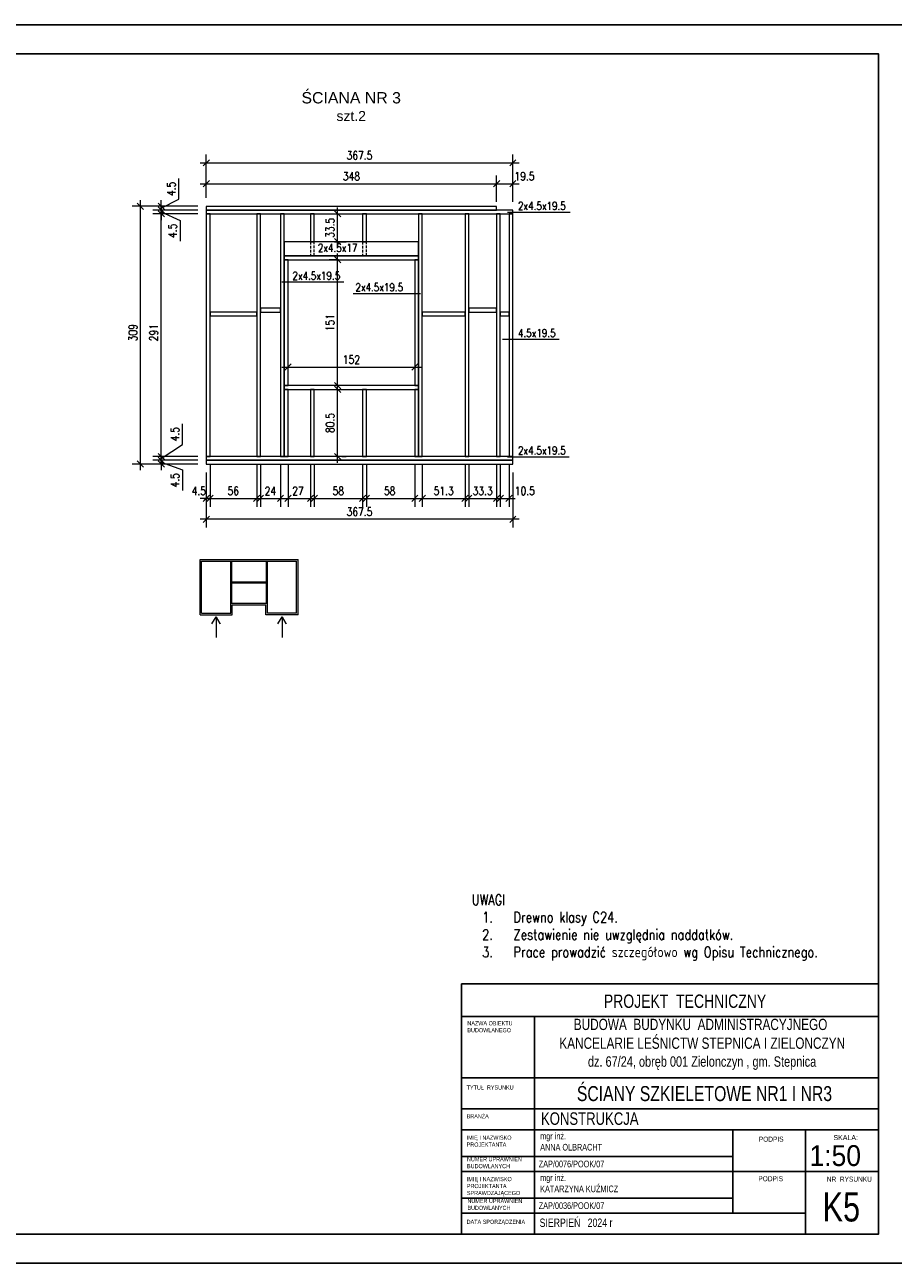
# Model space of a CAD drawing. Header units: inches. Extents: x 58893 to 70341, y -37691 to -31625.
# Tile 24 of 34: x 64481 to 65522, y -35183 to -33698. Entities that reach past the tile are written whole.
import ezdxf
from ezdxf.enums import TextEntityAlignment as Align

# ---------------------------------------------------------------- set-up
doc = ezdxf.new("R2010")
doc.units = ezdxf.units.IN
doc.header["$MEASUREMENT"] = 0
doc.linetypes.add('DASHED', pattern=[19.05, 12.7, -6.35])
doc.layers.add('_tabelka', color=4, linetype='Continuous')
for name, color, linetype, lineweight in [('Drewno', 2, 'Continuous', 20), ('Obrys', 4, 'Continuous', 20), ('Opisy', 4, 'Continuous', 20), ('WYMIARY', 6, 'Continuous', 15)]:
    doc.layers.add(name, color=color, linetype=linetype, lineweight=lineweight)
doc.styles.add('1-500', font='arial.ttf', dxfattribs={"width": 0.75, "height": 1.25})
doc.styles.add('1. Simplex', font='simplex.shx', dxfattribs={"width": 0.8})
doc.styles.add('Arial', font='arial.ttf')
doc.styles.add('Arial narrow', font='arial.ttf', dxfattribs={"width": 0.75})
doc.styles.add('STYL-1', font='arial.ttf', dxfattribs={"width": 0.75})
doc.dimstyles.new('1_50', dxfattribs={"dimscale": 50, "dimtxt": 0.2, "dimasz": 0.15, "dimexe": 0.2, "dimexo": 0.2, "dimgap": 0.08, "dimtad": 1, "dimdec": 1, "dimzin": 9, "dimdsep": 46, "dimtxsty": '1. Simplex', "dimblk": 'OBLIQUE', "dimcen": 0.15, "dimdle": 0.15, "dimclrd": 256, "dimclre": 256, "dimclrt": 4, "dimadec": 1, "dimazin": 0, "dimtfac": 1, "dimtdec": 0, "dimtmove": 1, "dimatfit": 3, "dimfxl": 1, "dimlwd": -1, "dimlwe": -1, "dimarcsym": 0})

# ---------------------------------------------------------------- blocks, each defined once
blk = doc.blocks.new('_Oblique')
at = {"color": 0, "linetype": 'ByBlock', "lineweight": -2}
blk.add_line((-0.5, -0.5), (0.5, 0.5), dxfattribs=at)
blk = doc.blocks.new('*D229')
at = {"layer": 'Defpoints', "color": 0, "transparency": 16777216}
for p in [(64644.9, -34220.6), (64698.9, -34220.6), (64698.9, -34225.1)]:
    blk.add_point(p, dxfattribs=at)
at = {"layer": 'WYMIARY', "transparency": 16777216}
for p, q in [((64644.9, -34220.6), (64644.9, -34213.1)), ((64688.9, -34220.6), (64634.9, -34220.6)), ((64688.9, -34225.1), (64634.9, -34225.1)), ((64644.9, -34225.1), (64644.9, -34220.6)), ((64644.9, -34225.1), (64644.9, -34220.6)), ((64644.9, -34222.9), (64670.3, -34232.2)), ((64644.9, -34225.1), (64644.9, -34232.6)), ((64670.3, -34232.2), (64670.3, -34257))]:
    blk.add_line(p, q, dxfattribs=at)
at = {"layer": 'WYMIARY', "transparency": 16777216, "xscale": 7.5, "yscale": 7.5, "zscale": 7.5}
for p, rotation in [((64644.9, -34220.6), 270), ((64644.9, -34225.1), 90)]:
    blk.add_blockref('_Oblique', p, dxfattribs=dict(at, rotation=rotation))
at = {"layer": 'WYMIARY', "color": 4, "transparency": 16777216, "insert": (64661.3, -34244.6), "char_height": 10, "attachment_point": 5, "rotation": 90, "style": '1. Simplex'}
blk.add_mtext('4.5', dxfattribs=at)
blk = doc.blocks.new('*D230')
at = {"layer": 'Defpoints', "color": 0, "transparency": 16777216}
for p in [(64644.9, -34216.1), (64698.9, -34216.1), (64698.9, -34220.6)]:
    blk.add_point(p, dxfattribs=at)
at = {"layer": 'WYMIARY', "transparency": 16777216}
for p, q in [((64670.3, -34201.7), (64670.3, -34176.9)), ((64644.9, -34218.4), (64670.3, -34201.7)), ((64644.9, -34216.1), (64644.9, -34208.6)), ((64688.9, -34216.1), (64634.9, -34216.1)), ((64688.9, -34220.6), (64634.9, -34220.6)), ((64644.9, -34220.6), (64644.9, -34216.1)), ((64644.9, -34220.6), (64644.9, -34216.1)), ((64644.9, -34220.6), (64644.9, -34228.1))]:
    blk.add_line(p, q, dxfattribs=at)
at = {"layer": 'WYMIARY', "transparency": 16777216, "xscale": 7.5, "yscale": 7.5, "zscale": 7.5}
for p, rotation in [((64644.9, -34216.1), 270), ((64644.9, -34220.6), 90)]:
    blk.add_blockref('_Oblique', p, dxfattribs=dict(at, rotation=rotation))
at = {"layer": 'WYMIARY', "color": 4, "transparency": 16777216, "insert": (64661.3, -34189.3), "char_height": 10, "attachment_point": 5, "rotation": 90, "style": '1. Simplex'}
blk.add_mtext('4.5', dxfattribs=at)
blk = doc.blocks.new('*D231')
at = {"layer": 'Defpoints', "color": 0, "transparency": 16777216}
for p in [(64644.9, -33925.1), (64698.9, -33925.1), (64698.9, -34216.1)]:
    blk.add_point(p, dxfattribs=at)
at = {"layer": 'WYMIARY', "transparency": 16777216}
for p, q in [((64688.9, -33925.1), (64634.9, -33925.1)), ((64644.9, -34223.6), (64644.9, -33917.6)), ((64688.9, -34216.1), (64634.9, -34216.1))]:
    blk.add_line(p, q, dxfattribs=at)
at = {"layer": 'WYMIARY', "transparency": 16777216, "xscale": 7.5, "yscale": 7.5, "zscale": 7.5}
for p, rotation in [((64644.9, -33925.1), 90), ((64644.9, -34216.1), 270)]:
    blk.add_blockref('_Oblique', p, dxfattribs=dict(at, rotation=rotation))
at = {"layer": 'WYMIARY', "color": 4, "transparency": 16777216, "insert": (64635.9, -34067.6), "char_height": 10, "attachment_point": 5, "rotation": 90, "style": '1. Simplex'}
blk.add_mtext('291', dxfattribs=at)
blk = doc.blocks.new('*D232')
at = {"layer": 'Defpoints', "color": 0, "transparency": 16777216}
for p in [(64698.9, -33916.1), (64644.9, -33920.6), (64698.9, -33920.6)]:
    blk.add_point(p, dxfattribs=at)
at = {"layer": 'WYMIARY', "transparency": 16777216}
for p, q in [((64665.9, -33907.6), (64665.9, -33882.8)), ((64688.9, -33916.1), (64634.9, -33916.1)), ((64644.9, -33918.4), (64665.9, -33907.6)), ((64644.9, -33916.1), (64644.9, -33908.6)), ((64644.9, -33916.1), (64644.9, -33920.6)), ((64644.9, -33916.1), (64644.9, -33920.6)), ((64688.9, -33920.6), (64634.9, -33920.6)), ((64644.9, -33920.6), (64644.9, -33928.1))]:
    blk.add_line(p, q, dxfattribs=at)
at = {"layer": 'WYMIARY', "transparency": 16777216, "xscale": 7.5, "yscale": 7.5, "zscale": 7.5}
for p, rotation in [((64644.9, -33916.1), 270), ((64644.9, -33920.6), 90)]:
    blk.add_blockref('_Oblique', p, dxfattribs=dict(at, rotation=rotation))
at = {"layer": 'WYMIARY', "color": 4, "transparency": 16777216, "insert": (64656.9, -33895.2), "char_height": 10, "attachment_point": 5, "rotation": 90, "style": '1. Simplex'}
blk.add_mtext('4.5', dxfattribs=at)
blk = doc.blocks.new('*D233')
at = {"layer": 'Defpoints', "color": 0, "transparency": 16777216}
for p in [(64644.9, -33925.1), (64698.9, -33920.6), (64698.9, -33925.1)]:
    blk.add_point(p, dxfattribs=at)
at = {"layer": 'WYMIARY', "transparency": 16777216}
for p, q in [((64644.9, -33920.6), (64644.9, -33913.1)), ((64688.9, -33920.6), (64634.9, -33920.6)), ((64688.9, -33925.1), (64634.9, -33925.1)), ((64644.9, -33920.6), (64644.9, -33925.1)), ((64644.9, -33920.6), (64644.9, -33925.1)), ((64644.9, -33922.9), (64667.4, -33933.1)), ((64644.9, -33925.1), (64644.9, -33932.6)), ((64667.4, -33933.1), (64667.4, -33957.9))]:
    blk.add_line(p, q, dxfattribs=at)
at = {"layer": 'WYMIARY', "transparency": 16777216, "xscale": 7.5, "yscale": 7.5, "zscale": 7.5}
for p, rotation in [((64644.9, -33920.6), 270), ((64644.9, -33925.1), 90)]:
    blk.add_blockref('_Oblique', p, dxfattribs=dict(at, rotation=rotation))
at = {"layer": 'WYMIARY', "color": 4, "transparency": 16777216, "insert": (64658.4, -33945.5), "char_height": 10, "attachment_point": 5, "rotation": 90, "style": '1. Simplex'}
blk.add_mtext('4.5', dxfattribs=at)
blk = doc.blocks.new('*D234')
at = {"layer": 'Defpoints', "color": 0, "transparency": 16777216}
for p in [(64619.9, -33916.1), (64698.9, -33916.1), (64698.9, -34225.1)]:
    blk.add_point(p, dxfattribs=at)
at = {"layer": 'WYMIARY', "transparency": 16777216}
for p, q in [((64688.9, -33916.1), (64609.9, -33916.1)), ((64619.9, -34232.6), (64619.9, -33908.6)), ((64688.9, -34225.1), (64609.9, -34225.1))]:
    blk.add_line(p, q, dxfattribs=at)
at = {"layer": 'WYMIARY', "transparency": 16777216, "xscale": 7.5, "yscale": 7.5, "zscale": 7.5}
for p, rotation in [((64619.9, -33916.1), 90), ((64619.9, -34225.1), 270)]:
    blk.add_blockref('_Oblique', p, dxfattribs=dict(at, rotation=rotation))
at = {"layer": 'WYMIARY', "color": 4, "transparency": 16777216, "insert": (64610.9, -34067.6), "char_height": 10, "attachment_point": 5, "rotation": 90, "style": '1. Simplex'}
blk.add_mtext('309', dxfattribs=at)
blk = doc.blocks.new('*D235')
at = {"layer": 'Defpoints', "color": 0, "transparency": 16777216}
for p in [(64851.4, -34135.6), (64856.4, -34135.6), (64851.4, -34216.1)]:
    blk.add_point(p, dxfattribs=at)
at = {"layer": 'WYMIARY', "transparency": 16777216}
for p, q in [((64856.4, -34223.6), (64856.4, -34128.1)), ((64861.4, -34135.6), (64866.4, -34135.6)), ((64861.4, -34216.1), (64866.4, -34216.1))]:
    blk.add_line(p, q, dxfattribs=at)
at = {"layer": 'WYMIARY', "transparency": 16777216, "xscale": 7.5, "yscale": 7.5, "zscale": 7.5}
for p, rotation in [((64856.4, -34135.6), 90), ((64856.4, -34216.1), 270)]:
    blk.add_blockref('_Oblique', p, dxfattribs=dict(at, rotation=rotation))
at = {"layer": 'WYMIARY', "color": 4, "transparency": 16777216, "insert": (64847.4, -34175.9), "char_height": 10, "attachment_point": 5, "rotation": 90, "style": '1. Simplex'}
blk.add_mtext('80.5', dxfattribs=at)
blk = doc.blocks.new('*D236')
at = {"layer": 'Defpoints', "color": 0, "transparency": 16777216}
for p in [(64856.4, -33980.1), (64867.3, -33980.1), (64867.3, -34131.1)]:
    blk.add_point(p, dxfattribs=at)
at = {"layer": 'WYMIARY', "transparency": 16777216}
for p, q in [((64856.4, -34138.6), (64856.4, -33972.6)), ((64857.3, -33980.1), (64846.4, -33980.1)), ((64857.3, -34131.1), (64846.4, -34131.1))]:
    blk.add_line(p, q, dxfattribs=at)
at = {"layer": 'WYMIARY', "transparency": 16777216, "xscale": 7.5, "yscale": 7.5, "zscale": 7.5}
for p, rotation in [((64856.4, -33980.1), 90), ((64856.4, -34131.1), 270)]:
    blk.add_blockref('_Oblique', p, dxfattribs=dict(at, rotation=rotation))
at = {"layer": 'WYMIARY', "color": 4, "transparency": 16777216, "insert": (64847.4, -34055.6), "char_height": 10, "attachment_point": 5, "rotation": 90, "style": '1. Simplex'}
blk.add_mtext('151', dxfattribs=at)
blk = doc.blocks.new('*D237')
at = {"layer": 'Defpoints', "color": 0, "transparency": 16777216}
for p in [(64703.4, -34216.1), (64759.3, -34216.1), (64759.3, -34266.3)]:
    blk.add_point(p, dxfattribs=at)
at = {"layer": 'WYMIARY', "transparency": 16777216}
for p, q in [((64703.4, -34226.1), (64703.4, -34276.3)), ((64759.3, -34226.1), (64759.3, -34276.3)), ((64695.9, -34266.3), (64766.8, -34266.3))]:
    blk.add_line(p, q, dxfattribs=at)
at = {"layer": 'WYMIARY', "transparency": 16777216, "xscale": 7.5, "yscale": 7.5, "zscale": 7.5, "rotation": 180}
blk.add_blockref('_Oblique', (64703.4, -34266.3), dxfattribs=at)
at = {"layer": 'WYMIARY', "transparency": 16777216, "xscale": 7.5, "yscale": 7.5, "zscale": 7.5}
blk.add_blockref('_Oblique', (64759.3, -34266.3), dxfattribs=at)
at = {"layer": 'WYMIARY', "color": 4, "transparency": 16777216, "insert": (64731.2, -34257.3), "char_height": 10, "attachment_point": 5, "style": '1. Simplex'}
blk.add_mtext('56', dxfattribs=at)
blk = doc.blocks.new('*D238')
at = {"layer": 'Defpoints', "color": 0, "transparency": 16777216}
for p in [(64763.8, -34216.1), (64787.9, -34216.1), (64787.9, -34266.3)]:
    blk.add_point(p, dxfattribs=at)
at = {"layer": 'WYMIARY', "transparency": 16777216}
for p, q in [((64763.8, -34226.1), (64763.8, -34276.3)), ((64787.9, -34226.1), (64787.9, -34276.3)), ((64756.3, -34266.3), (64795.4, -34266.3))]:
    blk.add_line(p, q, dxfattribs=at)
at = {"layer": 'WYMIARY', "transparency": 16777216, "xscale": 7.5, "yscale": 7.5, "zscale": 7.5, "rotation": 180}
blk.add_blockref('_Oblique', (64763.8, -34266.3), dxfattribs=at)
at = {"layer": 'WYMIARY', "transparency": 16777216, "xscale": 7.5, "yscale": 7.5, "zscale": 7.5}
blk.add_blockref('_Oblique', (64787.9, -34266.3), dxfattribs=at)
at = {"layer": 'WYMIARY', "color": 4, "transparency": 16777216, "insert": (64775.7, -34257.3), "char_height": 10, "attachment_point": 5, "style": '1. Simplex'}
blk.add_mtext('24', dxfattribs=at)
blk = doc.blocks.new('*D239')
at = {"layer": 'Defpoints', "color": 0, "transparency": 16777216}
for p in [(64698.9, -34225.1), (64703.4, -34216.1), (64698.9, -34266.3)]:
    blk.add_point(p, dxfattribs=at)
at = {"layer": 'WYMIARY', "transparency": 16777216}
for p, q in [((64703.4, -34226.1), (64703.4, -34276.3)), ((64698.9, -34235.1), (64698.9, -34276.3)), ((64698.9, -34266.3), (64691.4, -34266.3)), ((64703.4, -34266.3), (64698.9, -34266.3)), ((64703.4, -34266.3), (64710.9, -34266.3))]:
    blk.add_line(p, q, dxfattribs=at)
at = {"layer": 'WYMIARY', "transparency": 16777216, "xscale": 7.5, "yscale": 7.5, "zscale": 7.5}
blk.add_blockref('_Oblique', (64698.9, -34266.3), dxfattribs=at)
at = {"layer": 'WYMIARY', "transparency": 16777216, "xscale": 7.5, "yscale": 7.5, "zscale": 7.5, "rotation": 180}
blk.add_blockref('_Oblique', (64703.4, -34266.3), dxfattribs=at)
at = {"layer": 'WYMIARY', "color": 4, "transparency": 16777216, "insert": (64689.9, -34257.3), "char_height": 10, "attachment_point": 5, "style": '1. Simplex'}
blk.add_mtext('4.5', dxfattribs=at)
blk = doc.blocks.new('*D240')
at = {"layer": 'Defpoints', "color": 0, "transparency": 16777216}
for p in [(64796.9, -34216.1), (64823.8, -34216.1), (64823.8, -34266.3)]:
    blk.add_point(p, dxfattribs=at)
at = {"layer": 'WYMIARY', "transparency": 16777216}
for p, q in [((64796.9, -34226.1), (64796.9, -34276.3)), ((64823.8, -34226.1), (64823.8, -34276.3)), ((64789.4, -34266.3), (64831.3, -34266.3))]:
    blk.add_line(p, q, dxfattribs=at)
at = {"layer": 'WYMIARY', "transparency": 16777216, "xscale": 7.5, "yscale": 7.5, "zscale": 7.5, "rotation": 180}
blk.add_blockref('_Oblique', (64796.9, -34266.3), dxfattribs=at)
at = {"layer": 'WYMIARY', "transparency": 16777216, "xscale": 7.5, "yscale": 7.5, "zscale": 7.5}
blk.add_blockref('_Oblique', (64823.8, -34266.3), dxfattribs=at)
at = {"layer": 'WYMIARY', "color": 4, "transparency": 16777216, "insert": (64808.8, -34257.3), "char_height": 10, "attachment_point": 5, "style": '1. Simplex'}
blk.add_mtext('27', dxfattribs=at)
blk = doc.blocks.new('*D241')
at = {"layer": 'Defpoints', "color": 0, "transparency": 16777216}
for p in [(64828.3, -34216.1), (64886.3, -34216.1), (64886.3, -34266.3)]:
    blk.add_point(p, dxfattribs=at)
at = {"layer": 'WYMIARY', "transparency": 16777216}
for p, q in [((64828.3, -34226.1), (64828.3, -34276.3)), ((64886.3, -34226.1), (64886.3, -34276.3)), ((64820.8, -34266.3), (64893.8, -34266.3))]:
    blk.add_line(p, q, dxfattribs=at)
at = {"layer": 'WYMIARY', "transparency": 16777216, "xscale": 7.5, "yscale": 7.5, "zscale": 7.5, "rotation": 180}
blk.add_blockref('_Oblique', (64828.3, -34266.3), dxfattribs=at)
at = {"layer": 'WYMIARY', "transparency": 16777216, "xscale": 7.5, "yscale": 7.5, "zscale": 7.5}
blk.add_blockref('_Oblique', (64886.3, -34266.3), dxfattribs=at)
at = {"layer": 'WYMIARY', "color": 4, "transparency": 16777216, "insert": (64857.1, -34257.3), "char_height": 10, "attachment_point": 5, "style": '1. Simplex'}
blk.add_mtext('58', dxfattribs=at)
blk = doc.blocks.new('*D242')
at = {"layer": 'Defpoints', "color": 0, "transparency": 16777216}
for p in [(64890.8, -34216.1), (64948.9, -34216.1), (64948.9, -34266.3)]:
    blk.add_point(p, dxfattribs=at)
at = {"layer": 'WYMIARY', "transparency": 16777216}
for p, q in [((64890.8, -34226.1), (64890.8, -34276.3)), ((64948.9, -34226.1), (64948.9, -34276.3)), ((64883.3, -34266.3), (64956.4, -34266.3))]:
    blk.add_line(p, q, dxfattribs=at)
at = {"layer": 'WYMIARY', "transparency": 16777216, "xscale": 7.5, "yscale": 7.5, "zscale": 7.5, "rotation": 180}
blk.add_blockref('_Oblique', (64890.8, -34266.3), dxfattribs=at)
at = {"layer": 'WYMIARY', "transparency": 16777216, "xscale": 7.5, "yscale": 7.5, "zscale": 7.5}
blk.add_blockref('_Oblique', (64948.9, -34266.3), dxfattribs=at)
at = {"layer": 'WYMIARY', "color": 4, "transparency": 16777216, "insert": (64918.7, -34257.3), "char_height": 10, "attachment_point": 5, "style": '1. Simplex'}
blk.add_mtext('58', dxfattribs=at)
blk = doc.blocks.new('*D243')
at = {"layer": 'Defpoints', "color": 0, "transparency": 16777216}
for p in [(64957.9, -34216.1), (65009.1, -34216.1), (65009.1, -34266.3)]:
    blk.add_point(p, dxfattribs=at)
at = {"layer": 'WYMIARY', "transparency": 16777216}
for p, q in [((64957.9, -34226.1), (64957.9, -34276.3)), ((65009.1, -34226.1), (65009.1, -34276.3)), ((64950.4, -34266.3), (65016.6, -34266.3))]:
    blk.add_line(p, q, dxfattribs=at)
at = {"layer": 'WYMIARY', "transparency": 16777216, "xscale": 7.5, "yscale": 7.5, "zscale": 7.5, "rotation": 180}
blk.add_blockref('_Oblique', (64957.9, -34266.3), dxfattribs=at)
at = {"layer": 'WYMIARY', "transparency": 16777216, "xscale": 7.5, "yscale": 7.5, "zscale": 7.5}
blk.add_blockref('_Oblique', (65009.1, -34266.3), dxfattribs=at)
at = {"layer": 'WYMIARY', "color": 4, "transparency": 16777216, "insert": (64983.5, -34257.3), "char_height": 10, "attachment_point": 5, "style": '1. Simplex'}
blk.add_mtext('51.3', dxfattribs=at)
blk = doc.blocks.new('*D244')
at = {"layer": 'Defpoints', "color": 0, "transparency": 16777216}
for p in [(65013.6, -34216.1), (65046.9, -34216.1), (65046.9, -34266.3)]:
    blk.add_point(p, dxfattribs=at)
at = {"layer": 'WYMIARY', "transparency": 16777216}
for p, q in [((65013.6, -34226.1), (65013.6, -34276.3)), ((65046.9, -34226.1), (65046.9, -34276.3)), ((65006.1, -34266.3), (65054.4, -34266.3))]:
    blk.add_line(p, q, dxfattribs=at)
at = {"layer": 'WYMIARY', "transparency": 16777216, "xscale": 7.5, "yscale": 7.5, "zscale": 7.5, "rotation": 180}
blk.add_blockref('_Oblique', (65013.6, -34266.3), dxfattribs=at)
at = {"layer": 'WYMIARY', "transparency": 16777216, "xscale": 7.5, "yscale": 7.5, "zscale": 7.5}
blk.add_blockref('_Oblique', (65046.9, -34266.3), dxfattribs=at)
at = {"layer": 'WYMIARY', "color": 4, "transparency": 16777216, "insert": (65030.2, -34257.3), "char_height": 10, "attachment_point": 5, "style": '1. Simplex'}
blk.add_mtext('33.3', dxfattribs=at)
blk = doc.blocks.new('*D245')
at = {"layer": 'Defpoints', "color": 0, "transparency": 16777216}
for p in [(65051.4, -34216.1), (65061.9, -34216.1), (65061.9, -34266.3)]:
    blk.add_point(p, dxfattribs=at)
at = {"layer": 'WYMIARY', "transparency": 16777216}
for p, q in [((65051.4, -34226.1), (65051.4, -34276.3)), ((65061.9, -34226.1), (65061.9, -34276.3)), ((65043.9, -34266.3), (65069.4, -34266.3))]:
    blk.add_line(p, q, dxfattribs=at)
at = {"layer": 'WYMIARY', "transparency": 16777216, "xscale": 7.5, "yscale": 7.5, "zscale": 7.5, "rotation": 180}
blk.add_blockref('_Oblique', (65051.4, -34266.3), dxfattribs=at)
at = {"layer": 'WYMIARY', "transparency": 16777216, "xscale": 7.5, "yscale": 7.5, "zscale": 7.5}
blk.add_blockref('_Oblique', (65061.9, -34266.3), dxfattribs=at)
at = {"layer": 'WYMIARY', "color": 4, "transparency": 16777216, "insert": (65080.8, -34257.3), "char_height": 10, "attachment_point": 5, "style": '1. Simplex'}
blk.add_mtext('10.5', dxfattribs=at)
blk = doc.blocks.new('*D246')
at = {"layer": 'Defpoints', "color": 0, "transparency": 16777216}
for p in [(64698.9, -34225.1), (65066.4, -34225.1), (64698.9, -34291.3)]:
    blk.add_point(p, dxfattribs=at)
at = {"layer": 'WYMIARY', "transparency": 16777216}
for p, q in [((64698.9, -34235.1), (64698.9, -34301.3)), ((65066.4, -34235.1), (65066.4, -34301.3)), ((65073.9, -34291.3), (64691.4, -34291.3))]:
    blk.add_line(p, q, dxfattribs=at)
at = {"layer": 'WYMIARY', "transparency": 16777216, "xscale": 7.5, "yscale": 7.5, "zscale": 7.5, "rotation": 180}
blk.add_blockref('_Oblique', (64698.9, -34291.3), dxfattribs=at)
at = {"layer": 'WYMIARY', "transparency": 16777216, "xscale": 7.5, "yscale": 7.5, "zscale": 7.5}
blk.add_blockref('_Oblique', (65066.4, -34291.3), dxfattribs=at)
at = {"layer": 'WYMIARY', "color": 4, "transparency": 16777216, "insert": (64882.6, -34282.3), "char_height": 10, "attachment_point": 5, "style": '1. Simplex'}
blk.add_mtext('367.5', dxfattribs=at)
blk = doc.blocks.new('*D247')
at = {"layer": 'Defpoints', "color": 0, "transparency": 16777216}
for p in [(65066.4, -33864), (64698.9, -33916.1), (65066.4, -33920.6)]:
    blk.add_point(p, dxfattribs=at)
at = {"layer": 'WYMIARY', "transparency": 16777216}
for p, q in [((64698.9, -33906.1), (64698.9, -33854)), ((65066.4, -33910.6), (65066.4, -33854)), ((64691.4, -33864), (65073.9, -33864))]:
    blk.add_line(p, q, dxfattribs=at)
at = {"layer": 'WYMIARY', "transparency": 16777216, "xscale": 7.5, "yscale": 7.5, "zscale": 7.5, "rotation": 180}
blk.add_blockref('_Oblique', (64698.9, -33864), dxfattribs=at)
at = {"layer": 'WYMIARY', "transparency": 16777216, "xscale": 7.5, "yscale": 7.5, "zscale": 7.5}
blk.add_blockref('_Oblique', (65066.4, -33864), dxfattribs=at)
at = {"layer": 'WYMIARY', "color": 4, "transparency": 16777216, "insert": (64882.6, -33855), "char_height": 10, "attachment_point": 5, "style": '1. Simplex'}
blk.add_mtext('367.5', dxfattribs=at)
blk = doc.blocks.new('*D248')
at = {"layer": 'Defpoints', "color": 0, "transparency": 16777216}
for p in [(65046.9, -33889), (64698.9, -33916.1), (65046.9, -33920.6)]:
    blk.add_point(p, dxfattribs=at)
at = {"layer": 'WYMIARY', "transparency": 16777216}
for p, q in [((64698.9, -33906.1), (64698.9, -33879)), ((65046.9, -33910.6), (65046.9, -33879)), ((64691.4, -33889), (65054.4, -33889))]:
    blk.add_line(p, q, dxfattribs=at)
at = {"layer": 'WYMIARY', "transparency": 16777216, "xscale": 7.5, "yscale": 7.5, "zscale": 7.5, "rotation": 180}
blk.add_blockref('_Oblique', (64698.9, -33889), dxfattribs=at)
at = {"layer": 'WYMIARY', "transparency": 16777216, "xscale": 7.5, "yscale": 7.5, "zscale": 7.5}
blk.add_blockref('_Oblique', (65046.9, -33889), dxfattribs=at)
at = {"layer": 'WYMIARY', "color": 4, "transparency": 16777216, "insert": (64872.9, -33880), "char_height": 10, "attachment_point": 5, "style": '1. Simplex'}
blk.add_mtext('348', dxfattribs=at)
blk = doc.blocks.new('*D249')
at = {"layer": 'Defpoints', "color": 0, "transparency": 16777216}
for p in [(65066.4, -33889), (65046.9, -33920.6), (65066.4, -33920.6)]:
    blk.add_point(p, dxfattribs=at)
at = {"layer": 'WYMIARY', "transparency": 16777216}
for p, q in [((65046.9, -33910.6), (65046.9, -33879)), ((65066.4, -33910.6), (65066.4, -33879)), ((65039.4, -33889), (65073.9, -33889))]:
    blk.add_line(p, q, dxfattribs=at)
at = {"layer": 'WYMIARY', "transparency": 16777216, "xscale": 7.5, "yscale": 7.5, "zscale": 7.5, "rotation": 180}
blk.add_blockref('_Oblique', (65046.9, -33889), dxfattribs=at)
at = {"layer": 'WYMIARY', "transparency": 16777216, "xscale": 7.5, "yscale": 7.5, "zscale": 7.5}
blk.add_blockref('_Oblique', (65066.4, -33889), dxfattribs=at)
at = {"layer": 'WYMIARY', "color": 4, "transparency": 16777216, "insert": (65080.4, -33880), "char_height": 10, "attachment_point": 5, "style": '1. Simplex'}
blk.add_mtext('19.5', dxfattribs=at)
blk = doc.blocks.new('*D257')
at = {"layer": 'Defpoints', "color": 0, "transparency": 16777216}
for p in [(64842.6, -33925.1), (64856.4, -33925.1), (64842.6, -33958.6)]:
    blk.add_point(p, dxfattribs=at)
at = {"layer": 'WYMIARY', "transparency": 16777216}
for p, q in [((64852.6, -33925.1), (64866.4, -33925.1)), ((64856.4, -33966.1), (64856.4, -33917.6)), ((64852.6, -33958.6), (64866.4, -33958.6))]:
    blk.add_line(p, q, dxfattribs=at)
at = {"layer": 'WYMIARY', "transparency": 16777216, "xscale": 7.5, "yscale": 7.5, "zscale": 7.5}
for p, rotation in [((64856.4, -33925.1), 90), ((64856.4, -33958.6), 270)]:
    blk.add_blockref('_Oblique', p, dxfattribs=dict(at, rotation=rotation))
at = {"layer": 'WYMIARY', "color": 4, "transparency": 16777216, "insert": (64847.4, -33941.9), "char_height": 10, "attachment_point": 5, "rotation": 90, "style": '1. Simplex'}
blk.add_mtext('33.5', dxfattribs=at)
blk = doc.blocks.new('*D345')
at = {"layer": 'Defpoints', "color": 0, "transparency": 16777216}
for p in [(64796.9, -34108.8), (64948.9, -34108.8), (64948.9, -34108.8)]:
    blk.add_point(p, dxfattribs=at)
at = {"layer": 'WYMIARY', "transparency": 16777216}
for p, q in [((64789.4, -34108.8), (64956.4, -34108.8)), ((64796.9, -34098.8), (64796.9, -34098.8)), ((64948.9, -34098.8), (64948.9, -34098.8))]:
    blk.add_line(p, q, dxfattribs=at)
at = {"layer": 'WYMIARY', "transparency": 16777216, "xscale": 7.5, "yscale": 7.5, "zscale": 7.5, "rotation": 180}
blk.add_blockref('_Oblique', (64796.9, -34108.8), dxfattribs=at)
at = {"layer": 'WYMIARY', "transparency": 16777216, "xscale": 7.5, "yscale": 7.5, "zscale": 7.5}
blk.add_blockref('_Oblique', (64948.9, -34108.8), dxfattribs=at)
at = {"layer": 'WYMIARY', "color": 4, "transparency": 16777216, "insert": (64872.9, -34099.8), "char_height": 10, "attachment_point": 5, "style": '1. Simplex'}
blk.add_mtext('152', dxfattribs=at)

msp = doc.modelspace()

# ---------------------------------------------------------------- linework, layer by layer
at = {"layer": '_tabelka', "linetype": 'Continuous'}
for p, q in [((65505, -34848.405), (65005, -34848.405)), ((65505, -34887.468), (65005, -34887.468)), ((65092.5, -34887.468), (65092.5, -35148.405)), ((65505, -34960.905), (65005, -34960.905)), ((65505, -34960.905), (65005, -34960.905)), ((65505, -34998.405), (65005, -34998.405)), ((65505, -35023.405), (65005, -35023.405)), ((65330, -35123.405), (65330, -35023.405)), ((65417.5, -35148.405), (65417.5, -35023.405)), ((65330, -35055.405), (65005, -35055.405)), ((65417.5, -35073.405), (65005, -35073.405)), ((65417.5, -35073.405), (65505, -35073.405)), ((65330, -35105.405), (65005, -35105.405)), ((65417.5, -35123.405), (65005, -35123.405))]:
    msp.add_line(p, q, dxfattribs=at)
at = {"layer": '_tabelka', "linetype": 'Continuous', "ltscale": 10}
for points in [[(63440, -35183.405), (65540, -35183.405), (65540, -33698.405), (63440, -33698.405)], [(63540, -35148.405), (65505, -35148.405), (65505, -33733.405), (63540, -33733.405)]]:
    msp.add_lwpolyline(points, close=True, dxfattribs=at)
at = {"layer": '_tabelka', "linetype": 'Continuous'}
msp.add_lwpolyline([(65005, -35148.405), (65505, -35148.405), (65505, -34848.405), (65005, -34848.405)], close=True, dxfattribs=at)
at = {"layer": 'Drewno'}
for points in [[(64698.862, -33916.14), (64698.862, -33920.64), (65046.862, -33920.64), (65046.862, -33916.14)], [(64698.862, -33920.64), (64698.862, -33925.14), (65066.362, -33925.14), (65066.362, -33920.64)], [(64698.862, -34216.14), (64703.362, -34216.14), (64703.362, -33925.14), (64698.862, -33925.14)], [(64763.812, -33925.14), (64759.312, -33925.14), (64759.312, -34216.14), (64763.812, -34216.14)], [(64792.358, -33925.14), (64787.858, -33925.14), (64787.858, -34216.14), (64792.358, -34216.14)], [(64828.312, -33925.14), (64823.812, -33925.14), (64823.812, -33958.64), (64828.312, -33958.64)], [(64890.812, -33925.14), (64886.312, -33925.14), (64886.312, -33958.64), (64890.812, -33958.64)], [(64957.858, -33925.14), (64953.358, -33925.14), (64953.358, -34216.14), (64957.858, -34216.14)], [(65013.612, -33925.14), (65009.112, -33925.14), (65009.112, -34216.14), (65013.612, -34216.14)], [(65051.362, -33925.14), (65046.862, -33925.14), (65046.862, -34216.14), (65051.362, -34216.14)], [(65066.362, -33925.14), (65061.862, -33925.14), (65061.862, -34216.14), (65066.362, -34216.14)], [(64953.358, -33975.64), (64953.358, -33958.64), (64792.358, -33958.64), (64792.358, -33975.64)], [(64953.358, -33975.64), (64953.358, -33958.64), (64792.358, -33958.64), (64792.358, -33975.64)], [(64953.358, -33980.14), (64953.358, -33975.64), (64792.358, -33975.64), (64792.358, -33980.14)], [(64796.858, -33980.14), (64792.358, -33980.14), (64792.358, -34131.14), (64796.858, -34131.14)], [(64953.358, -33980.14), (64948.858, -33980.14), (64948.858, -34131.14), (64953.358, -34131.14)], [(64703.362, -34042.89), (64703.362, -34047.39), (64759.312, -34047.39), (64759.312, -34042.89)], [(64763.812, -34038.39), (64763.812, -34042.89), (64787.858, -34042.89), (64787.858, -34038.39)], [(64957.858, -34042.89), (64957.858, -34047.39), (65009.112, -34047.39), (65009.112, -34042.89)], [(65013.612, -34038.39), (65013.612, -34042.89), (65046.862, -34042.89), (65046.862, -34038.39)], [(65051.362, -34042.89), (65051.362, -34047.39), (65061.862, -34047.39), (65061.862, -34042.89)], [(64792.358, -34131.14), (64792.358, -34135.64), (64953.358, -34135.64), (64953.358, -34131.14)], [(64796.858, -34135.64), (64792.358, -34135.64), (64792.358, -34216.14), (64796.858, -34216.14)], [(64828.312, -34135.64), (64823.812, -34135.64), (64823.812, -34216.14), (64828.312, -34216.14)], [(64890.812, -34135.64), (64886.312, -34135.64), (64886.312, -34216.14), (64890.812, -34216.14)], [(64953.358, -34135.64), (64948.858, -34135.64), (64948.858, -34216.14), (64953.358, -34216.14)], [(65066.362, -34220.64), (65066.362, -34216.14), (64698.862, -34216.14), (64698.862, -34220.64)], [(65066.362, -34225.14), (65066.362, -34220.64), (64698.862, -34220.64), (64698.862, -34225.14)]]:
    msp.add_lwpolyline(points, close=True, dxfattribs=at)
at = {"layer": 'Drewno', "color": 9, "linetype": 'DASHED', "ltscale": 0.25}
for points in [[(64828.312, -33958.64), (64823.812, -33958.64), (64823.812, -33975.64), (64828.312, -33975.64)], [(64890.812, -33958.64), (64886.312, -33958.64), (64886.312, -33975.64), (64890.812, -33975.64)]]:
    msp.add_lwpolyline(points, close=True, dxfattribs=at)
at = {"layer": 'Obrys', "linetype": 'Continuous', "lineweight": 5}
for p, q in [((64691.365, -34405.95), (64691.365, -34339.75)), ((64691.365, -34339.75), (64809.125, -34339.75)), ((64693.315, -34404), (64693.315, -34341.7)), ((64693.315, -34341.7), (64807.175, -34341.7)), ((64728.115, -34392), (64728.115, -34341.7)), ((64729.315, -34392), (64729.315, -34341.7)), ((64771.175, -34392), (64771.175, -34341.7)), ((64772.375, -34392), (64772.375, -34341.7)), ((64807.175, -34404), (64807.175, -34341.7)), ((64809.125, -34405.95), (64809.125, -34339.75)), ((64729.315, -34366.24), (64771.175, -34366.24)), ((64729.315, -34367.44), (64771.175, -34367.44)), ((64728.115, -34404), (64728.115, -34392)), ((64728.115, -34392), (64772.375, -34392)), ((64772.375, -34404), (64772.375, -34392)), ((64691.365, -34405.95), (64730.065, -34405.95)), ((64693.315, -34404), (64728.115, -34404)), ((64730.065, -34393.95), (64770.425, -34393.95)), ((64730.065, -34405.95), (64730.065, -34393.95)), ((64770.425, -34405.95), (64770.425, -34393.95)), ((64809.125, -34405.95), (64770.425, -34405.95)), ((64807.175, -34404), (64772.375, -34404))]:
    msp.add_line(p, q, dxfattribs=at)
at = {"layer": 'WYMIARY'}
for p, q in [((65135.073, -33923.443), (65059.977, -33923.443)), ((64863.636, -34007.097), (64789.539, -34007.097)), ((64955.575, -34021.02), (64874.979, -34021.02)), ((65122.073, -34075.812), (65054.2, -34075.812)), ((65134.073, -34216.711), (65059.977, -34216.711))]:
    msp.add_line(p, q, dxfattribs=at)
at = {"layer": 'WYMIARY', "color": 1}
for points in [[(64705.715, -34416.884), (64710.715, -34408.223), (64715.715, -34416.884), (64710.715, -34408.223), (64710.715, -34433.223)], [(64784.775, -34416.884), (64789.775, -34408.223), (64794.775, -34416.884), (64789.775, -34408.223), (64789.775, -34433.223)]]:
    msp.add_lwpolyline(points, dxfattribs=at)

# ---------------------------------------------------------------- texts
at = {"layer": '_tabelka', "linetype": 'Continuous', "style": 'Arial narrow'}
msp.add_text('SKALA:', height=6, dxfattribs=at).set_placement((65450.86, -35029.74), align=Align.TOP_LEFT)
at = {"layer": '_tabelka', "linetype": 'Continuous', "style": 'Arial narrow', "width": 0.908571}
msp.add_text('1:50', height=25, dxfattribs=at).set_placement((65422.124, -35041.841), align=Align.TOP_LEFT)
at = {"layer": '_tabelka', "linetype": 'Continuous'}
for s, insert, char_height, width, attachment_point, style in [('PROJEKT  TECHNICZNY', (65272.906, -34861.193), 16, 627.98218, 2, 'Arial narrow'), ('NAZWA OBIEKTU\\PBUDOWLANEGO', (65011.925, -34893.143), 5, 277.17637, 1, 'Arial narrow'), ('{\\H0.75x;BUDOWA  BUDYNKU  ADMINISTRACYJNEGO\\P KANCELARIE LEŚNICTW STEPNICA I ZIELONCZYN\\P\\H0.9259x; dz. 67/24, obręb 001 Zielonczyn , gm. Stepnica}', (65291.509, -34890.302), 18, 597.29156, 2, '1-500'), ('TYTUŁ  RYSUNKU', (65011.019, -34970.174), 5, 277.17637, 1, 'Arial narrow'), ('ŚCIANY SZKIELETOWE NR1 I NR3', (65296.177, -34970.991), 18, 589.37616, 2, 'STYL-1'), ('BRANŻA', (65011.019, -35004.681), 5, 277.17637, 1, 'Arial narrow'), ('\\pxql;KONSTRUKCJA ', (65414.154, -35002.479), 15, 627.98218, 2, 'Arial narrow'), ('IMIĘ I NAZWISKO \\PPROJEKTANTA', (65011.019, -35030.288), 5, 277.17637, 1, 'Arial narrow'), ('mgr inż.\\PANNA OLBRACHT', (65099.213, -35026.928), 8, 277.17637, 1, 'Arial narrow'), ('PODPIS ', (65361.352, -35031.625), 6, 277.17637, 1, 'Arial narrow'), ('NUMER UPRAWNIEŃ \\PBUDOWLANYCH', (65011.464, -35056.151), 5, 277.17637, 1, 'Arial narrow'), ('mgr inż.\\PKATARZYNA KUŹMICZ', (65099.213, -35076.928), 8, 277.17637, 1, 'Arial narrow'), ('IMIĘ I NAZWISKO \\PPROJEKTANTA\\PSPRAWDZAJĄCEGO', (65011.303, -35080.017), 5, 277.17637, 1, 'Arial narrow'), ('PODPIS  ', (65360.784, -35079.079), 6, 277.17637, 1, 'Arial narrow'), ('NR  RYSUNKU', (65442.846, -35079.616), 6, 72.14614, 1, 'Arial narrow'), ('NUMER UPRAWNIEŃ \\PBUDOWLANYCH', (65011.984, -35106.169), 5, 277.17637, 1, 'Arial narrow'), ('K5', (65437.87, -35098.341), 35, 65.0967, 1, 'Arial narrow'), ('DATA SPORZĄDZENIA', (65011.019, -35131.23), 5, 277.17637, 1, 'Arial narrow'), ('SIERPIEŃ   2024 r', (65098.503, -35129.833), 10, 277.17637, 1, 'Arial narrow')]:
    msp.add_mtext(s, dxfattribs=dict(at, insert=insert, char_height=char_height, width=width, attachment_point=attachment_point, style=style))
at = {"layer": '_tabelka', "char_height": 8, "width": 277.17637, "attachment_point": 5, "style": 'Arial narrow'}
for s, insert in [('ZAP/0076/POOK/07', (65136.781, -35064.454)), ('ZAP/0036/POOK/07', (65136.781, -35114.454))]:
    msp.add_mtext(s, dxfattribs=dict(at, insert=insert))
at = {"layer": 'Opisy', "color": 7, "lineweight": 0, "insert": (64872.641, -33796.56), "char_height": 13.6, "width": 172.96324, "attachment_point": 5, "style": 'Arial'}
msp.add_mtext('ŚCIANA NR 3\\P\\C4;\\H0.8823529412x;szt.2', dxfattribs=at)
at = {"layer": 'Opisy', "char_height": 9.6, "width": 208.09715, "attachment_point": 4, "style": '1. Simplex'}
for s, insert in [('\\A1;2x4.5x19.5 ', (65072.573, -33915.643)), ('\\A1;2x4.5x17 ', (64832.637, -33965.991)), ('\\A1;2x4.5x19.5 ', (64802.136, -33999.297)), ('\\A1;2x4.5x19.5 ', (64877.626, -34013.22)), ('\\A1;4.5x19.5 ', (65072.573, -34068.012)), ('\\A1;2x4.5x19.5 ', (65072.573, -34208.911))]:
    msp.add_mtext(s, dxfattribs=dict(at, insert=insert))
at = {"layer": 'Opisy', "color": 7, "insert": (65017.208, -34820.596), "char_height": 12.5, "width": 476.5484, "attachment_point": 7, "style": '1. Simplex'}
msp.add_mtext('\\pxt4.6666;UWAGI\\P\\pi-3,l4,t4;1.^IDrewno klasy C24.\\P{\\C0;2.^IZestawienie nie uwzględnia naddatków.\\P}3.^IPrace prowadzić szczegółowo wg Opisu Technicznego.', dxfattribs=at)

# ---------------------------------------------------------------- dimensions: what is measured, and where the dimension line sits
at = {"layer": 'WYMIARY'}
for base, p1, p2, picture, middle in [((65066.362, -33864.021), (64698.862, -33916.14), (65066.362, -33920.64), '*D247', (64882.612, -33855.021)), ((65046.862, -33889.021), (64698.862, -33916.14), (65046.862, -33920.64), '*D248', (64872.862, -33880.021)), ((64948.858, -34108.791), (64796.858, -34108.791), (64948.858, -34108.791), '*D345', (64872.858, -34099.791)), ((64698.862, -34291.258), (65066.362, -34225.14), (64698.862, -34225.14), '*D246', (64882.612, -34282.258))]:
    dim = msp.add_linear_dim(base=base, p1=p1, p2=p2, dimstyle='1_50', dxfattribs=at)
    dim.commit()
    dim.dimension.update_dxf_attribs({"geometry": picture, "text_midpoint": middle})
for base, p1, p2, angle, picture, middle in [((64644.862, -33920.64), (64698.862, -33916.14), (64698.862, -33920.64), 270, '*D232', (64665.862, -33903.59)), ((64619.862, -33916.14), (64698.862, -34225.14), (64698.862, -33916.14), 90, '*D234', (64619.862, -34067.64)), ((64644.862, -33925.14), (64698.862, -33920.64), (64698.862, -33925.14), 270, '*D233', (64667.362, -33937.09)), ((64644.862, -33925.14), (64698.862, -34216.14), (64698.862, -33925.14), 90, '*D231', (64644.862, -34067.64)), ((64644.862, -34216.14), (64698.862, -34220.64), (64698.862, -34216.14), 90, '*D230', (64670.262, -34197.69)), ((64644.862, -34220.64), (64698.862, -34225.14), (64698.862, -34220.64), 90, '*D229', (64670.262, -34236.19))]:
    dim = msp.add_linear_dim(base=base, p1=p1, p2=p2, angle=angle, dimstyle='1_50', dxfattribs=at)
    dim.commit()
    dim.dimension.update_dxf_attribs({"geometry": picture, "text_midpoint": middle, "dimtype": 160})
for base, p1, p2, picture, middle in [((65066.362, -33889.021), (65046.862, -33920.64), (65066.362, -33920.64), '*D249', (65080.362, -33889.021)), ((64698.862, -34266.258), (64703.362, -34216.14), (64698.862, -34225.14), '*D239', (64689.862, -34266.258)), ((64759.312209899, -34266.258095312), (64703.362209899, -34216.13953613), (64759.312209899, -34216.13953613), '*D237', (64731.237209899, -34266.258095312)), ((64787.858, -34266.258), (64763.812, -34216.14), (64787.858, -34216.14), '*D238', (64775.735, -34266.258)), ((64823.812, -34266.258), (64796.858, -34216.14), (64823.812, -34216.14), '*D240', (64808.78, -34266.258)), ((64886.312, -34266.258), (64828.312, -34216.14), (64886.312, -34216.14), '*D241', (64857.112, -34266.258)), ((64948.858, -34266.258), (64890.812, -34216.14), (64948.858, -34216.14), '*D242', (64918.735, -34266.258)), ((65009.112, -34266.258), (64957.858, -34216.14), (65009.112, -34216.14), '*D243', (64983.485, -34266.258)), ((65046.862209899, -34266.258095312), (65013.612209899, -34216.13953613), (65046.862209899, -34216.13953613), '*D244', (65030.237209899, -34266.258095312)), ((65061.862, -34266.258), (65051.362, -34216.14), (65061.862, -34216.14), '*D245', (65080.785, -34266.258))]:
    dim = msp.add_linear_dim(base=base, p1=p1, p2=p2, dimstyle='1_50', dxfattribs=at)
    dim.commit()
    dim.dimension.update_dxf_attribs({"geometry": picture, "text_midpoint": middle, "dimtype": 160})
for base, p1, p2, picture, middle in [((64856.359, -33925.14), (64842.649, -33958.64), (64842.649, -33925.14), '*D257', (64847.359, -33941.89)), ((64856.359, -33980.14), (64867.325, -34131.14), (64867.325, -33980.14), '*D236', (64847.359, -34055.64)), ((64856.359, -34135.64), (64851.359, -34216.14), (64851.359, -34135.64), '*D235', (64847.359, -34175.89))]:
    dim = msp.add_linear_dim(base=base, p1=p1, p2=p2, angle=90, dimstyle='1_50', dxfattribs=at)
    dim.commit()
    dim.dimension.update_dxf_attribs({"geometry": picture, "text_midpoint": middle})

doc.saveas('drawing.dxf')
